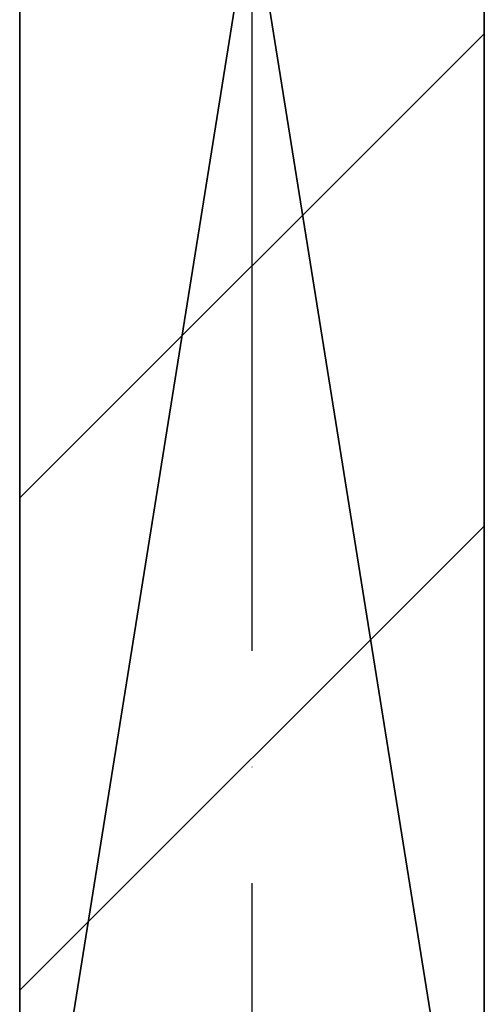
# Model space of a CAD drawing. Header units: millimetres. Extents: x 40580 to 559114, y -343730 to 81020.
# Tile 17 of 256: x 189601 to 189801, y -80656 to -80231. Entities that reach past the tile are written whole.
import ezdxf

# ---------------------------------------------------------------- set-up
doc = ezdxf.new("R2010")
doc.units = ezdxf.units.MM
doc.linetypes.add('______11', pattern=[500, 400, -50, 0, -50])
doc.linetypes.add('______5', pattern=[1100, 800, -100, 100, -100])
doc.layers.add('____________', color=7, linetype='Continuous')
doc.layers.add('___________________', color=253, linetype='______5')

msp = doc.modelspace()

# ---------------------------------------------------------------- linework, layer by layer
at = {"layer": '____________', "color": 253, "linetype": '______5'}
msp.add_line((189600.51, -80437.35), (189800.51, -80237.35), dxfattribs=at)
at = {"layer": '____________', "color": 253, "linetype": '______11'}
msp.add_line((189600.51, -80649.48), (189800.51, -80449.48), dxfattribs=at)
at = {"layer": '___________________', "color": 253, "linetype": '______11'}
msp.add_line((189700.51, -85004.09), (189700.51, -64804.09), dxfattribs=at)
msp.add_line((189700.51, -85004.09), (189700.51, -64804.09), dxfattribs=at)

# ---------------------------------------------------------------- meshes
at = {"layer": '____________', "color": 7, "linetype": 'Continuous'}
mesh = msp.add_polyface(dxfattribs=at)
corners = [(189600.51, -79554.09, -3800), (189600.51, -80804.09, -3800), (189600.51, -80804.09, -350), (189600.51, -79554.09, -350)]
mesh.append_faces([[corners[k] for k in face] for face in [(1, 2, 0)]], dxfattribs={"vtx1": -1, "color": 7})
mesh.append_faces([[corners[k] for k in face] for face in [(2, 3, 0)]], dxfattribs={"vtx2": -1, "color": 7})
mesh = msp.add_polyface(dxfattribs=at)
corners = [(189600.51, -80804.09, -350), (189800.51, -80804.09, -350), (189800.51, -79554.09, -350), (189600.51, -79554.09, -350)]
mesh.append_faces([[corners[k] for k in face] for face in [(1, 2, 0)]], dxfattribs={"vtx1": -1, "color": 7})
mesh.append_faces([[corners[k] for k in face] for face in [(2, 3, 0)]], dxfattribs={"vtx2": -1, "color": 7})
mesh = msp.add_polyface(dxfattribs=at)
corners = [(189800.51, -80804.09, -3800), (189600.51, -80804.09, -3800), (189600.51, -79554.09, -3800), (189800.51, -79554.09, -3800)]
mesh.append_faces([[corners[k] for k in face] for face in [(1, 2, 0)]], dxfattribs={"vtx1": -1, "color": 7})
mesh.append_faces([[corners[k] for k in face] for face in [(2, 3, 0)]], dxfattribs={"vtx2": -1, "color": 7})
mesh = msp.add_polyface(dxfattribs=at)
corners = [(189800.51, -80804.09, -3800), (189800.51, -79554.09, -3800), (189800.51, -79554.09, -350), (189800.51, -80804.09, -350)]
mesh.append_faces([[corners[k] for k in face] for face in [(1, 2, 0)]], dxfattribs={"vtx1": -1, "color": 7})
mesh.append_faces([[corners[k] for k in face] for face in [(2, 3, 0)]], dxfattribs={"vtx2": -1, "color": 7})

doc.saveas('drawing.dxf')
